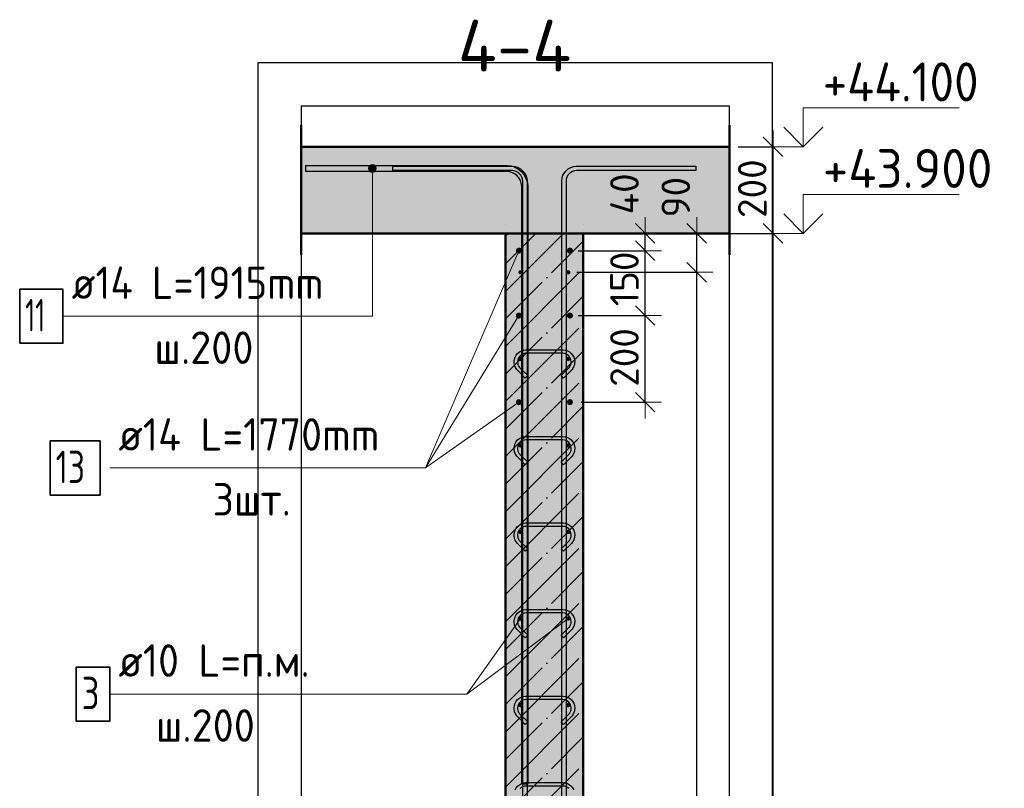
# Model space of a CAD drawing. Header units: millimetres. Extents: x 10987 to 63485, y -5166 to 39219.
# Tile 16 of 43: x 22425 to 24701, y 4742 to 6517. Entities that reach past the tile are written whole.
import ezdxf

# ---------------------------------------------------------------- set-up
doc = ezdxf.new("R2010")
doc.units = ezdxf.units.MM
doc.header["$PDMODE"] = 65
doc.linetypes.add('______11', pattern=[150, 120, -15, 0, -15])
doc.linetypes.add('______5', pattern=[330, 240, -30, 30, -30])
for name, color, linetype, lineweight in [('Standard', 7, 'Continuous', 25), ('Арм.стержн. вертикальными 1', 22, 'Continuous', 35), ('Арм.стержн.горизонт. 1', 180, 'Continuous', 35), ('Арм.стержн.горизонт. 2', 202, 'Continuous', 35), ('Высотная отметка (окна)', 7, 'Continuous', 13), ('Высотная отметки_ общее', 7, 'Continuous', 13), ('Размерная линия_ общее', 7, 'Continuous', 13)]:
    doc.layers.add(name, color=color, linetype=linetype, lineweight=lineweight)
doc.layers.add('Арм.стержн. вертикальными 2', color=7, linetype='Continuous', lineweight=35, true_color=0x006e00)
doc.layers.add('Арм.стержн.Стяжки', color=7, linetype='Continuous', lineweight=35, true_color=0x501e0f)
doc.styles.add('ISOCPEUR', font='ISOCPEUR')
doc.dimstyles.new('DIMSTYLE_3', dxfattribs={"dimtxt": 66, "dimasz": 75, "dimexe": 0, "dimexo": 0, "dimgap": 33, "dimtad": 2, "dimdec": 0, "dimrnd": 5, "dimzin": 12, "dimdsep": 46, "dimtxsty": 'ISOCPEUR', "dimblk1": 'ALL_ML_STRICH', "dimblk2": 'ALL_ML_STRICH', "dimsah": 1, "dimcen": 0, "dimclrd": 7, "dimclre": 256, "dimclrt": 7, "dimadec": 0, "dimazin": 0, "dimtfac": 1, "dimtdec": 0, "dimtix": 1, "dimtmove": 2, "dimatfit": 3, "dimfxl": 0, "dimtvp": 1.2, "dimtzin": 0, "dimlwd": 0, "dimlwe": -3, "dimarcsym": 0})
doc.dimstyles.new('DIMSTYLE_6', dxfattribs={"dimtxt": 66, "dimasz": 75, "dimexe": 0, "dimexo": 0, "dimgap": 33, "dimtad": 2, "dimdec": 0, "dimrnd": 5, "dimzin": 12, "dimdsep": 46, "dimtxsty": 'ISOCPEUR', "dimblk1": 'ALL_ML_STRICH', "dimblk2": 'ALL_ML_STRICH', "dimsah": 1, "dimcen": 0, "dimclrd": 7, "dimclre": 256, "dimclrt": 7, "dimadec": 0, "dimazin": 0, "dimtfac": 1, "dimtdec": 0, "dimtix": 1, "dimtmove": 2, "dimatfit": 3, "dimfxl": 0, "dimtzin": 0, "dimlwd": 0, "dimlwe": -3, "dimarcsym": 0})

# ---------------------------------------------------------------- blocks, each defined once
blk = doc.blocks.new('ALL_ML_STRICH')
at = {"color": 0, "linetype": 'ByBlock', "lineweight": -2}
for p, q in [((0, -0.5), (0, 0.5)), ((-1, 0), (0.5, 0)), ((-0.3, -0.3), (0.3, 0.3))]:
    blk.add_line(p, q, dxfattribs=at)
blk = doc.blocks.new('*D239')
at = {"layer": 'DEFPOINTS', "color": 7, "linetype": 'Continuous', "lineweight": 13, "transparency": 33554687}
for p in [(23695.6, 5833.8), (23702.6, 5633.8), (23870.6, 5633.8)]:
    blk.add_point(p, dxfattribs=at)
at = {"layer": 'Размерная линия_ общее', "color": 253, "linetype": 'Continuous', "lineweight": -2, "true_color": 0xa0a0a0, "transparency": 33554687}
for p, q in [((23715.6, 5833.8), (23870.6, 5833.8)), ((23722.6, 5633.8), (23870.6, 5633.8))]:
    blk.add_line(p, q, dxfattribs=at)
at = {"layer": 'Размерная линия_ общее', "color": 7, "linetype": 'Continuous', "lineweight": -2, "transparency": 33554687}
blk.add_line((23870.6, 5633.8), (23870.6, 5833.8), dxfattribs=at)
at = {"layer": 'Размерная линия_ общее', "color": 7, "linetype": 'Continuous', "lineweight": 13, "transparency": 33554687, "xscale": 75, "yscale": 75, "zscale": 75}
for p, rotation in [((23870.6, 5833.8), 90), ((23870.6, 5633.8), 270)]:
    blk.add_blockref('ALL_ML_STRICH', p, dxfattribs=dict(at, rotation=rotation))
at = {"layer": 'Размерная линия_ общее', "color": 7, "linetype": 'Continuous', "lineweight": 13, "transparency": 33554687, "insert": (23822.6, 5737.1), "char_height": 66, "width": 198, "attachment_point": 5, "rotation": 90, "style": 'ISOCPEUR'}
blk.add_mtext('\\A1;{200}', dxfattribs=at)
blk = doc.blocks.new('*D240')
at = {"layer": 'DEFPOINTS', "color": 7, "linetype": 'Continuous', "lineweight": 13, "transparency": 33554687}
for p in [(23695.6, 5983.8), (23695.6, 5833.8), (23870.6, 5833.8)]:
    blk.add_point(p, dxfattribs=at)
at = {"layer": 'Размерная линия_ общее', "color": 253, "linetype": 'Continuous', "lineweight": -2, "true_color": 0xa0a0a0, "transparency": 33554687}
for p, q in [((23715.6, 5983.8), (23870.6, 5983.8)), ((23715.6, 5833.8), (23870.6, 5833.8))]:
    blk.add_line(p, q, dxfattribs=at)
at = {"layer": 'Размерная линия_ общее', "color": 7, "linetype": 'Continuous', "lineweight": -2, "transparency": 33554687}
blk.add_line((23870.6, 5833.8), (23870.6, 5983.8), dxfattribs=at)
at = {"layer": 'Размерная линия_ общее', "color": 7, "linetype": 'Continuous', "lineweight": 13, "transparency": 33554687, "xscale": 75, "yscale": 75, "zscale": 75}
for p, rotation in [((23870.6, 5983.8), 90), ((23870.6, 5833.8), 270)]:
    blk.add_blockref('ALL_ML_STRICH', p, dxfattribs=dict(at, rotation=rotation))
at = {"layer": 'Размерная линия_ общее', "color": 7, "linetype": 'Continuous', "lineweight": 13, "transparency": 33554687, "insert": (23822.6, 5918.7), "char_height": 66, "width": 198, "attachment_point": 5, "rotation": 90, "style": 'ISOCPEUR'}
blk.add_mtext('\\A1;{150}', dxfattribs=at)
blk = doc.blocks.new('*D241')
at = {"layer": 'DEFPOINTS', "color": 7, "linetype": 'Continuous', "lineweight": 13, "transparency": 33554687}
for p in [(23874.5, 6023.8), (23695.6, 5983.8), (23870.6, 5983.8)]:
    blk.add_point(p, dxfattribs=at)
at = {"layer": 'Размерная линия_ общее', "color": 253, "linetype": 'Continuous', "lineweight": -2, "true_color": 0xa0a0a0, "transparency": 33554687}
for p, q in [((23870.6, 6023.8), (23870.6, 6023.8)), ((23715.6, 5983.8), (23870.6, 5983.8))]:
    blk.add_line(p, q, dxfattribs=at)
at = {"layer": 'Размерная линия_ общее', "color": 7, "linetype": 'Continuous', "lineweight": -2, "transparency": 33554687}
blk.add_line((23870.6, 5983.8), (23870.6, 6023.8), dxfattribs=at)
at = {"layer": 'Размерная линия_ общее', "color": 7, "linetype": 'Continuous', "lineweight": 13, "transparency": 33554687, "xscale": 75, "yscale": 75, "zscale": 75}
for p, rotation in [((23870.6, 6023.8), 90), ((23870.6, 5983.8), 270)]:
    blk.add_blockref('ALL_ML_STRICH', p, dxfattribs=dict(at, rotation=rotation))
at = {"layer": 'Размерная линия_ общее', "color": 7, "linetype": 'Continuous', "lineweight": 13, "transparency": 33554687, "insert": (23822.7, 6115), "char_height": 66, "width": 132, "attachment_point": 5, "rotation": 90, "style": 'ISOCPEUR'}
blk.add_mtext('\\A1;{40}', dxfattribs=at)
blk = doc.blocks.new('*D243')
at = {"layer": 'DEFPOINTS', "color": 7, "linetype": 'Continuous', "lineweight": 13, "transparency": 33554687}
for p in [(23692.6, 5933.8), (23692.6, 1733.8), (23989.6, 1733.8)]:
    blk.add_point(p, dxfattribs=at)
at = {"layer": 'Размерная линия_ общее', "color": 253, "linetype": 'Continuous', "lineweight": -2, "true_color": 0xa0a0a0, "transparency": 33554687}
for p, q in [((23712.6, 5933.8), (23989.6, 5933.8)), ((23712.6, 1733.8), (23989.6, 1733.8))]:
    blk.add_line(p, q, dxfattribs=at)
at = {"layer": 'Размерная линия_ общее', "color": 7, "linetype": 'Continuous', "lineweight": -2, "transparency": 33554687}
blk.add_line((23989.6, 1733.8), (23989.6, 5933.8), dxfattribs=at)
at = {"layer": 'Размерная линия_ общее', "color": 7, "linetype": 'Continuous', "lineweight": 13, "transparency": 33554687, "xscale": 75, "yscale": 75, "zscale": 75}
for p, rotation in [((23989.6, 5933.8), 90), ((23989.6, 1733.8), 270)]:
    blk.add_blockref('ALL_ML_STRICH', p, dxfattribs=dict(at, rotation=rotation))
at = {"layer": 'Размерная линия_ общее', "color": 7, "linetype": 'Continuous', "lineweight": 13, "transparency": 33554687, "insert": (23908.6, 3608.8), "char_height": 66, "width": 3.3, "attachment_point": 1, "rotation": 90, "line_spacing_factor": 0.60241, "style": 'ISOCPEUR'}
blk.add_mtext('\\W0.91;21х200=4200', dxfattribs=at)
blk = doc.blocks.new('*D244')
at = {"layer": 'DEFPOINTS', "color": 7, "linetype": 'Continuous', "lineweight": 13, "transparency": 33554687}
for p in [(23727.6, 6023.8), (23692.6, 5933.8), (23989.6, 5933.8)]:
    blk.add_point(p, dxfattribs=at)
at = {"layer": 'Размерная линия_ общее', "color": 253, "linetype": 'Continuous', "lineweight": -2, "true_color": 0xa0a0a0, "transparency": 33554687}
for p, q in [((23747.6, 6023.8), (23989.6, 6023.8)), ((23712.6, 5933.8), (23989.6, 5933.8))]:
    blk.add_line(p, q, dxfattribs=at)
at = {"layer": 'Размерная линия_ общее', "color": 7, "linetype": 'Continuous', "lineweight": -2, "transparency": 33554687}
blk.add_line((23989.6, 5933.8), (23989.6, 6023.8), dxfattribs=at)
at = {"layer": 'Размерная линия_ общее', "color": 7, "linetype": 'Continuous', "lineweight": 13, "transparency": 33554687, "xscale": 75, "yscale": 75, "zscale": 75}
for p, rotation in [((23989.6, 6023.8), 90), ((23989.6, 5933.8), 270)]:
    blk.add_blockref('ALL_ML_STRICH', p, dxfattribs=dict(at, rotation=rotation))
at = {"layer": 'Размерная линия_ общее', "color": 7, "linetype": 'Continuous', "lineweight": 13, "transparency": 33554687, "insert": (23941.3, 6107.4), "char_height": 66, "width": 132, "attachment_point": 5, "rotation": 90, "style": 'ISOCPEUR'}
blk.add_mtext('\\A1;{90}', dxfattribs=at)
blk = doc.blocks.new('*D245')
at = {"layer": 'DEFPOINTS', "color": 7, "linetype": 'Continuous', "lineweight": 13, "transparency": 33554687}
for p in [(24039.9, 6023.8), (23727.6, 1623.8), (24166, 1623.8)]:
    blk.add_point(p, dxfattribs=at)
at = {"layer": 'Размерная линия_ общее', "color": 253, "linetype": 'Continuous', "lineweight": -2, "true_color": 0xa0a0a0, "transparency": 33554687}
for p, q in [((24059.9, 6023.8), (24166, 6023.8)), ((23747.6, 1623.8), (24166, 1623.8))]:
    blk.add_line(p, q, dxfattribs=at)
at = {"layer": 'Размерная линия_ общее', "color": 7, "linetype": 'Continuous', "lineweight": -2, "transparency": 33554687}
blk.add_line((24166, 1623.8), (24166, 6023.8), dxfattribs=at)
at = {"layer": 'Размерная линия_ общее', "color": 7, "linetype": 'Continuous', "lineweight": 13, "transparency": 33554687, "xscale": 75, "yscale": 75, "zscale": 75}
for p, rotation in [((24166, 6023.8), 90), ((24166, 1623.8), 270)]:
    blk.add_blockref('ALL_ML_STRICH', p, dxfattribs=dict(at, rotation=rotation))
at = {"layer": 'Размерная линия_ общее', "color": 7, "linetype": 'Continuous', "lineweight": 13, "transparency": 33554687, "insert": (24118, 3820.5), "char_height": 66, "width": 264, "attachment_point": 5, "rotation": 90, "style": 'ISOCPEUR'}
blk.add_mtext('\\A1;{4400}', dxfattribs=at)
blk = doc.blocks.new('*D246')
at = {"layer": 'DEFPOINTS', "color": 7, "linetype": 'Continuous', "lineweight": 13, "transparency": 33554687}
for p in [(24065.1, 6223.8), (24039.9, 6023.8), (24166, 6023.8)]:
    blk.add_point(p, dxfattribs=at)
at = {"layer": 'Размерная линия_ общее', "color": 253, "linetype": 'Continuous', "lineweight": -2, "true_color": 0xa0a0a0, "transparency": 33554687}
for p, q in [((24085.1, 6223.8), (24166, 6223.8)), ((24059.9, 6023.8), (24166, 6023.8))]:
    blk.add_line(p, q, dxfattribs=at)
at = {"layer": 'Размерная линия_ общее', "color": 7, "linetype": 'Continuous', "lineweight": -2, "transparency": 33554687}
blk.add_line((24166, 6023.8), (24166, 6223.8), dxfattribs=at)
at = {"layer": 'Размерная линия_ общее', "color": 7, "linetype": 'Continuous', "lineweight": 13, "transparency": 33554687, "xscale": 75, "yscale": 75, "zscale": 75}
for p, rotation in [((24166, 6223.8), 90), ((24166, 6023.8), 270)]:
    blk.add_blockref('ALL_ML_STRICH', p, dxfattribs=dict(at, rotation=rotation))
at = {"layer": 'Размерная линия_ общее', "color": 7, "linetype": 'Continuous', "lineweight": 13, "transparency": 33554687, "insert": (24118, 6127.1), "char_height": 66, "width": 198, "attachment_point": 5, "rotation": 90, "style": 'ISOCPEUR'}
blk.add_mtext('\\A1;{200}', dxfattribs=at)
blk = doc.blocks.new('COMPLEX_ELEVATIONDIM_5')
at = {"layer": 'Высотная отметки_ общее', "color": 7, "linetype": 'Continuous', "lineweight": 13, "transparency": 33554687}
for p, q in [((24236, 6223.8), (24236, 6313.8)), ((24236, 6313.8), (24596, 6313.8)), ((24236, 6223.8), (24191, 6268.8)), ((24236, 6223.8), (24281, 6268.8)), ((24236, 6223.8), (24129.9, 6223.8)), ((24236, 6223.8), (24236, 6223.8)), ((24236, 6223.8), (24236, 6223.8)), ((24236, 6223.8), (24236, 6223.8)), ((24236, 6223.8), (24236, 6223.8)), ((24236, 6023.8), (24236, 6113.8)), ((24236, 6113.8), (24596, 6113.8)), ((24236, 6023.8), (24191, 6068.8)), ((24236, 6023.8), (24281, 6068.8)), ((24236, 6023.8), (24129.9, 6023.8)), ((24236, 6023.8), (24236, 6023.8)), ((24236, 6023.8), (24236, 6023.8)), ((24236, 6023.8), (24236, 6023.8)), ((24236, 6023.8), (24236, 6023.8))]:
    blk.add_line(p, q, dxfattribs=at)
at = {"layer": 'Высотная отметки_ общее', "color": 7, "linetype": 'Continuous', "lineweight": 13, "transparency": 33554687, "char_height": 90, "attachment_point": 7, "style": 'ISOCPEUR'}
for s, insert, width in [('\\W0.92;+44.100', (24281, 6328.8), 446.05), ('\\W0.96;+43.900', (24281, 6128.8), 456.775)]:
    blk.add_mtext(s, dxfattribs=dict(at, insert=insert, width=width))

msp = doc.modelspace()

# ---------------------------------------------------------------- hatches: boundary and pattern name
at = {"layer": 'Standard', "linetype": 'Continuous', "lineweight": -3, "transparency": 33554687}
for points in [[(23075.5, 6223.8), (23075.5, 6023.8), (24065.1, 6023.8), (24065.1, 6223.8)], [(23727.6, 1623.8), (23727.6, 6023.8), (23547.6, 6023.8), (23547.6, 1623.8)]]:
    msp.add_hatch(color=7, dxfattribs=at).paths.add_polyline_path(points)
at = {"layer": 'Арм.стержн. вертикальными 2', "linetype": 'Continuous', "lineweight": 13, "transparency": 33554687}
for points in [[(23231, 6173.8), (23249, 6173.8), (23247.7, 6178.3)], [(23231, 6173.8), (23247.7, 6178.3), (23232.2, 6178.3)], [(23232.2, 6169.3), (23249, 6173.8), (23231, 6173.8)], [(23232.2, 6178.3), (23247.7, 6178.3), (23244.5, 6181.6)], [(23232.2, 6178.3), (23244.5, 6181.6), (23235.5, 6181.6)], [(23232.2, 6169.3), (23247.7, 6169.3), (23249, 6173.8)], [(23235.5, 6166.1), (23247.7, 6169.3), (23232.2, 6169.3)], [(23235.5, 6181.6), (23244.5, 6181.6), (23240, 6182.8)], [(23235.5, 6166.1), (23244.5, 6166.1), (23247.7, 6169.3)], [(23244.5, 6166.1), (23235.5, 6166.1), (23240, 6164.8)]]:
    msp.add_hatch(color=7, dxfattribs=at).paths.add_polyline_path(points)
at = {"layer": 'Арм.стержн.горизонт. 1', "linetype": 'Continuous', "lineweight": 50, "transparency": 33554687}
for points in [[(23587.6, 5933.8), (23587.3, 5935.7), (23586.2, 5937.4), (23584.6, 5938.4), (23582.6, 5938.8), (23580.7, 5938.4), (23579.1, 5937.4), (23578, 5935.7), (23577.6, 5933.8), (23578, 5931.9), (23579.1, 5930.3), (23580.7, 5929.2), (23582.6, 5928.8), (23584.6, 5929.2), (23586.2, 5930.3), (23587.3, 5931.9)], [(23697.6, 5933.8), (23697.3, 5935.7), (23696.2, 5937.4), (23694.6, 5938.4), (23692.6, 5938.8), (23690.7, 5938.4), (23689.1, 5937.4), (23688, 5935.7), (23687.6, 5933.8), (23688, 5931.9), (23689.1, 5930.3), (23690.7, 5929.2), (23692.6, 5928.8), (23694.6, 5929.2), (23696.2, 5930.3), (23697.3, 5931.9)], [(23587.6, 5733.8), (23587.3, 5735.7), (23586.2, 5737.4), (23584.6, 5738.4), (23582.6, 5738.8), (23580.7, 5738.4), (23579.1, 5737.4), (23578, 5735.7), (23577.6, 5733.8), (23578, 5731.9), (23579.1, 5730.3), (23580.7, 5729.2), (23582.6, 5728.8), (23584.6, 5729.2), (23586.2, 5730.3), (23587.3, 5731.9)], [(23697.6, 5733.8), (23697.3, 5735.7), (23696.2, 5737.4), (23694.6, 5738.4), (23692.6, 5738.8), (23690.7, 5738.4), (23689.1, 5737.4), (23688, 5735.7), (23687.6, 5733.8), (23688, 5731.9), (23689.1, 5730.3), (23690.7, 5729.2), (23692.6, 5728.8), (23694.6, 5729.2), (23696.2, 5730.3), (23697.3, 5731.9)], [(23587.6, 5533.8), (23587.3, 5535.7), (23586.2, 5537.4), (23584.6, 5538.4), (23582.6, 5538.8), (23580.7, 5538.4), (23579.1, 5537.4), (23578, 5535.7), (23577.6, 5533.8), (23578, 5531.9), (23579.1, 5530.3), (23580.7, 5529.2), (23582.6, 5528.8), (23584.6, 5529.2), (23586.2, 5530.3), (23587.3, 5531.9)], [(23697.6, 5533.8), (23697.3, 5535.7), (23696.2, 5537.4), (23694.6, 5538.4), (23692.6, 5538.8), (23690.7, 5538.4), (23689.1, 5537.4), (23688, 5535.7), (23687.6, 5533.8), (23688, 5531.9), (23689.1, 5530.3), (23690.7, 5529.2), (23692.6, 5528.8), (23694.6, 5529.2), (23696.2, 5530.3), (23697.3, 5531.9)], [(23587.6, 5333.8), (23587.3, 5335.7), (23586.2, 5337.4), (23584.6, 5338.4), (23582.6, 5338.8), (23580.7, 5338.4), (23579.1, 5337.4), (23578, 5335.7), (23577.6, 5333.8), (23578, 5331.9), (23579.1, 5330.3), (23580.7, 5329.2), (23582.6, 5328.8), (23584.6, 5329.2), (23586.2, 5330.3), (23587.3, 5331.9)], [(23697.6, 5333.8), (23697.3, 5335.7), (23696.2, 5337.4), (23694.6, 5338.4), (23692.6, 5338.8), (23690.7, 5338.4), (23689.1, 5337.4), (23688, 5335.7), (23687.6, 5333.8), (23688, 5331.9), (23689.1, 5330.3), (23690.7, 5329.2), (23692.6, 5328.8), (23694.6, 5329.2), (23696.2, 5330.3), (23697.3, 5331.9)], [(23587.6, 5133.8), (23587.3, 5135.7), (23586.2, 5137.4), (23584.6, 5138.4), (23582.6, 5138.8), (23580.7, 5138.4), (23579.1, 5137.4), (23578, 5135.7), (23577.6, 5133.8), (23578, 5131.9), (23579.1, 5130.3), (23580.7, 5129.2), (23582.6, 5128.8), (23584.6, 5129.2), (23586.2, 5130.3), (23587.3, 5131.9)], [(23697.6, 5133.8), (23697.3, 5135.7), (23696.2, 5137.4), (23694.6, 5138.4), (23692.6, 5138.8), (23690.7, 5138.4), (23689.1, 5137.4), (23688, 5135.7), (23687.6, 5133.8), (23688, 5131.9), (23689.1, 5130.3), (23690.7, 5129.2), (23692.6, 5128.8), (23694.6, 5129.2), (23696.2, 5130.3), (23697.3, 5131.9)], [(23587.6, 4933.8), (23587.3, 4935.7), (23586.2, 4937.4), (23584.6, 4938.4), (23582.6, 4938.8), (23580.7, 4938.4), (23579.1, 4937.4), (23578, 4935.7), (23577.6, 4933.8), (23578, 4931.9), (23579.1, 4930.3), (23580.7, 4929.2), (23582.6, 4928.8), (23584.6, 4929.2), (23586.2, 4930.3), (23587.3, 4931.9)], [(23697.6, 4933.8), (23697.3, 4935.7), (23696.2, 4937.4), (23694.6, 4938.4), (23692.6, 4938.8), (23690.7, 4938.4), (23689.1, 4937.4), (23688, 4935.7), (23687.6, 4933.8), (23688, 4931.9), (23689.1, 4930.3), (23690.7, 4929.2), (23692.6, 4928.8), (23694.6, 4929.2), (23696.2, 4930.3), (23697.3, 4931.9)]]:
    msp.add_hatch(color=4, dxfattribs=at).paths.add_polyline_path(points)
at = {"layer": 'Арм.стержн.горизонт. 2', "linetype": 'Continuous', "lineweight": 50, "transparency": 33554687}
for points in [[(23585.6, 5983.8), (23585.1, 5986.5), (23583.6, 5988.8), (23581.3, 5990.3), (23578.6, 5990.8), (23576, 5990.3), (23573.7, 5988.8), (23572.2, 5986.5), (23571.6, 5983.8), (23572.2, 5981.1), (23573.7, 5978.9), (23576, 5977.4), (23578.6, 5976.8), (23581.3, 5977.4), (23583.6, 5978.9), (23585.1, 5981.1)], [(23703.6, 5983.8), (23703.1, 5986.5), (23701.6, 5988.8), (23699.3, 5990.3), (23696.6, 5990.8), (23694, 5990.3), (23691.7, 5988.8), (23690.2, 5986.5), (23689.6, 5983.8), (23690.2, 5981.1), (23691.7, 5978.9), (23694, 5977.4), (23696.6, 5976.8), (23699.3, 5977.4), (23701.6, 5978.9), (23703.1, 5981.1)], [(23585.6, 5833.8), (23585.1, 5836.5), (23583.6, 5838.8), (23581.3, 5840.3), (23578.6, 5840.8), (23576, 5840.3), (23573.7, 5838.8), (23572.2, 5836.5), (23571.6, 5833.8), (23572.2, 5831.1), (23573.7, 5828.9), (23576, 5827.4), (23578.6, 5826.8), (23581.3, 5827.4), (23583.6, 5828.9), (23585.1, 5831.1)], [(23703.6, 5833.8), (23703.1, 5836.5), (23701.6, 5838.8), (23699.3, 5840.3), (23696.6, 5840.8), (23694, 5840.3), (23691.7, 5838.8), (23690.2, 5836.5), (23689.6, 5833.8), (23690.2, 5831.1), (23691.7, 5828.9), (23694, 5827.4), (23696.6, 5826.8), (23699.3, 5827.4), (23701.6, 5828.9), (23703.1, 5831.1)], [(23585.6, 5633.8), (23585.1, 5636.5), (23583.6, 5638.8), (23581.3, 5640.3), (23578.6, 5640.8), (23576, 5640.3), (23573.7, 5638.8), (23572.2, 5636.5), (23571.6, 5633.8), (23572.2, 5631.1), (23573.7, 5628.9), (23576, 5627.4), (23578.6, 5626.8), (23581.3, 5627.4), (23583.6, 5628.9), (23585.1, 5631.1)], [(23703.6, 5633.8), (23703.1, 5636.5), (23701.6, 5638.8), (23699.3, 5640.3), (23696.6, 5640.8), (23694, 5640.3), (23691.7, 5638.8), (23690.2, 5636.5), (23689.6, 5633.8), (23690.2, 5631.1), (23691.7, 5628.9), (23694, 5627.4), (23696.6, 5626.8), (23699.3, 5627.4), (23701.6, 5628.9), (23703.1, 5631.1)]]:
    msp.add_hatch(color=7, dxfattribs=at).paths.add_polyline_path(points)

# ---------------------------------------------------------------- linework, layer by layer
at = {"layer": 'Standard', "color": 52, "linetype": 'Continuous', "lineweight": -3, "transparency": 33554687}
for p, q in [((23075.5, 6317.7), (23075.5, 1341.1)), ((24065.1, 6317.7), (23075.5, 6317.7)), ((23075.5, 6317.7), (23075.5, 1341.1)), ((24065.1, 6317.7), (23075.5, 6317.7)), ((24065.1, 1341.1), (24065.1, 6317.7)), ((24065.1, 1341.1), (24065.1, 6317.7))]:
    msp.add_line(p, q, dxfattribs=at)
at = {"layer": 'Standard', "color": 7, "linetype": 'Continuous', "lineweight": 50, "transparency": 33554687}
for p, q in [((23075.5, 5973.8), (23075.5, 6273.8)), ((24065.1, 6273.8), (24065.1, 5973.8)), ((24065.1, 6223.8), (23075.5, 6223.8)), ((23075.5, 6023.8), (23547.6, 6023.8)), ((23727.6, 6023.8), (23547.6, 6023.8)), ((23547.6, 6023.8), (23547.6, 1623.8)), ((23547.6, 6023.8), (23727.6, 6023.8)), ((23727.6, 1623.8), (23727.6, 6023.8)), ((23727.6, 6023.8), (24065.1, 6023.8))]:
    msp.add_line(p, q, dxfattribs=at)
at = {"layer": 'Standard', "color": 7, "linetype": '______11', "lineweight": -3, "transparency": 33554687}
for p, q in [((23547.6, 5953.4), (23618.1, 6023.8)), ((23547.6, 5826.1), (23727.6, 6006.1)), ((23547.6, 5698.8), (23727.6, 5878.8)), ((23547.6, 5571.6), (23727.6, 5751.6)), ((23547.6, 5444.3), (23727.6, 5624.3)), ((23547.6, 5317), (23727.6, 5497)), ((23547.6, 5189.7), (23727.6, 5369.7)), ((23547.6, 5062.5), (23727.6, 5242.5)), ((23547.6, 4935.2), (23727.6, 5115.2)), ((23547.6, 4807.9), (23727.6, 4987.9)), ((23547.6, 4680.6), (23727.6, 4860.6))]:
    msp.add_line(p, q, dxfattribs=at)
at = {"layer": 'Standard', "color": 7, "linetype": '______5', "lineweight": -3, "transparency": 33554687}
for p, q in [((23547.6, 5889.8), (23681.7, 6023.8)), ((23547.6, 6017), (23554.4, 6023.8)), ((23547.6, 5762.5), (23727.6, 5942.5)), ((23547.6, 5635.2), (23727.6, 5815.2)), ((23547.6, 5507.9), (23727.6, 5687.9)), ((23547.6, 5380.6), (23727.6, 5560.6)), ((23547.6, 5253.4), (23727.6, 5433.4)), ((23547.6, 5126.1), (23727.6, 5306.1)), ((23547.6, 4998.8), (23727.6, 5178.8)), ((23547.6, 4871.5), (23727.6, 5051.5)), ((23547.6, 4744.3), (23727.6, 4924.3)), ((23547.6, 4617), (23727.6, 4797))]:
    msp.add_line(p, q, dxfattribs=at)
at = {"layer": 'Standard', "color": 7, "linetype": 'Continuous', "lineweight": 13, "transparency": 33554687}
msp.add_line((23692.6, 5133.8), (23458.2, 4959.2), dxfattribs=at)
at = {"layer": 'Standard', "color": 7, "linetype": 'Continuous', "lineweight": 25, "transparency": 33554687}
msp.add_lwpolyline([(22975.5, 1241.1), (24165.1, 1241.1), (24165.1, 6417.7), (22975.5, 6417.7), (22975.5, 1241.1)], dxfattribs=at)
at = {"layer": 'Арм.стержн. вертикальными 1', "color": 4, "linetype": 'Continuous', "lineweight": 25, "transparency": 33554687}
for points in [[(23587.6, 1623.8), (23587.6, 6144.8), (23587, 6149.3), (23585.5, 6153.9), (23583.2, 6158.1), (23580.3, 6161.5), (23576.9, 6164.3), (23572.7, 6166.7), (23568.1, 6168.2), (23563.6, 6168.8), (23287.6, 6168.8), (23287.6, 6178.8), (23564.3, 6178.8), (23570.4, 6178), (23576.7, 6175.9), (23582.6, 6172.6), (23587.4, 6168.6), (23591.4, 6163.8), (23594.7, 6157.9), (23596.8, 6151.6), (23597.6, 6145.5), (23597.6, 1623.8), (23587.6, 1623.8)], [(23587.6, 1623.8), (23587.6, 6144.8), (23587, 6149.3), (23585.5, 6153.9), (23583.2, 6158.1), (23580.3, 6161.5), (23576.9, 6164.3), (23572.7, 6166.7), (23568.1, 6168.2), (23563.6, 6168.8), (23287.6, 6168.8), (23287.6, 6178.8), (23564.3, 6178.8), (23570.4, 6178), (23576.7, 6175.9), (23582.6, 6172.6), (23587.4, 6168.6), (23591.4, 6163.8), (23594.7, 6157.9), (23596.8, 6151.6), (23597.6, 6145.5), (23597.6, 1623.8), (23587.6, 1623.8)], [(23677.6, 1623.8), (23677.6, 6145.5), (23678.5, 6151.6), (23680.6, 6157.9), (23683.9, 6163.8), (23687.9, 6168.6), (23692.7, 6172.6), (23698.5, 6175.9), (23704.9, 6178), (23711, 6178.8), (23987.6, 6178.8), (23987.6, 6168.8), (23711.7, 6168.8), (23707.2, 6168.2), (23702.6, 6166.7), (23698.4, 6164.3), (23695, 6161.5), (23692.1, 6158.1), (23689.8, 6153.9), (23688.3, 6149.3), (23687.6, 6144.8), (23687.6, 1623.8), (23677.6, 1623.8)], [(23677.6, 1623.8), (23677.6, 6145.5), (23678.5, 6151.6), (23680.6, 6157.9), (23683.9, 6163.8), (23687.9, 6168.6), (23692.7, 6172.6), (23698.5, 6175.9), (23704.9, 6178), (23711, 6178.8), (23987.6, 6178.8), (23987.6, 6168.8), (23711.7, 6168.8), (23707.2, 6168.2), (23702.6, 6166.7), (23698.4, 6164.3), (23695, 6161.5), (23692.1, 6158.1), (23689.8, 6153.9), (23688.3, 6149.3), (23687.6, 6144.8), (23687.6, 1623.8), (23677.6, 1623.8)]]:
    msp.add_lwpolyline(points, dxfattribs=at)
at = {"layer": 'Арм.стержн. вертикальными 2', "color": 7, "linetype": 'Continuous', "lineweight": 13, "transparency": 33554687}
for p, q in [((23231, 6173.8), (23231, 6173.8)), ((23240, 6182.8), (23240, 6182.8)), ((23240, 5832.2), (23240, 6173.8)), ((23249, 6173.8), (23249, 6173.8)), ((23240, 6164.8), (23240, 6164.8)), ((22525, 5832.2), (23240, 5832.2))]:
    msp.add_line(p, q, dxfattribs=at)
at = {"layer": 'Арм.стержн. вертикальными 2', "color": 7, "linetype": 'Continuous', "lineweight": 25, "transparency": 33554687}
msp.add_lwpolyline([(23086.1, 6180.8), (23552.4, 6180.8), (23561, 6179.6), (23569.9, 6176.7), (23578.1, 6172.1), (23584.8, 6166.5), (23590.4, 6159.8), (23595, 6151.6), (23597.9, 6142.7), (23599.1, 6134.1), (23599.1, 4750.8), (23585.1, 4750.8), (23585.1, 6133.2), (23584.2, 6139.5), (23582.1, 6145.9), (23578.8, 6151.8), (23574.9, 6156.6), (23570.1, 6160.5), (23564.2, 6163.8), (23557.8, 6165.9), (23551.5, 6166.8), (23086.1, 6166.8), (23086.1, 6180.8)], dxfattribs=at)
msp.add_lwpolyline([(23086.1, 6180.8), (23552.4, 6180.8), (23561, 6179.6), (23569.9, 6176.7), (23578.1, 6172.1), (23584.8, 6166.5), (23590.4, 6159.8), (23595, 6151.6), (23597.9, 6142.7), (23599.1, 6134.1), (23599.1, 4750.8), (23585.1, 4750.8), (23585.1, 6133.2), (23584.2, 6139.5), (23582.1, 6145.9), (23578.8, 6151.8), (23574.9, 6156.6), (23570.1, 6160.5), (23564.2, 6163.8), (23557.8, 6165.9), (23551.5, 6166.8), (23086.1, 6166.8), (23086.1, 6180.8)], dxfattribs=at)
at = {"layer": 'Арм.стержн. вертикальными 2', "color": 7, "linetype": 'Continuous', "lineweight": 35, "transparency": 33554687}
msp.add_lwpolyline([(22425, 5769.7), (22525, 5769.7), (22525, 5894.7), (22425, 5894.7), (22425, 5769.7)], dxfattribs=at)
at = {"layer": 'Арм.стержн. вертикальными 2', "color": 7, "linetype": 'Continuous', "lineweight": 13, "transparency": 33554687}
msp.add_circle((23240, 6173.8), 9, dxfattribs=at)
at = {"layer": 'Арм.стержн.горизонт. 1', "color": 52, "linetype": 'Continuous', "lineweight": 50, "transparency": 33554687}
for p, q in [((23547.6, 6043.8), (23547.6, 6043.8)), ((23727.6, 6043.8), (23727.6, 6043.8))]:
    msp.add_line(p, q, dxfattribs=at)
at = {"layer": 'Арм.стержн.горизонт. 1', "color": 7, "linetype": 'Continuous', "lineweight": 13, "transparency": 33554687}
for p, q in [((23458.2, 4959.2), (23582.6, 5133.8)), ((22633.2, 4959.2), (23458.2, 4959.2))]:
    msp.add_line(p, q, dxfattribs=at)
at = {"layer": 'Арм.стержн.горизонт. 1', "color": 7, "linetype": 'Continuous', "lineweight": 35, "transparency": 33554687}
msp.add_lwpolyline([(22555.7, 4896.7), (22633.2, 4896.7), (22633.2, 5021.7), (22555.7, 5021.7), (22555.7, 4896.7)], dxfattribs=at)
at = {"layer": 'Арм.стержн.горизонт. 2', "color": 7, "linetype": 'Continuous', "lineweight": 13, "transparency": 33554687}
for p, q in [((23363.2, 5481.7), (23578.6, 5633.8)), ((22633.2, 5481.7), (23363.2, 5481.7))]:
    msp.add_line(p, q, dxfattribs=at)
at = {"layer": 'Арм.стержн.горизонт. 2', "color": 7, "linetype": 'Continuous', "lineweight": 35, "transparency": 33554687}
msp.add_lwpolyline([(22495.7, 5419.2), (22610.7, 5419.2), (22610.7, 5544.2), (22495.7, 5544.2), (22495.7, 5419.2)], dxfattribs=at)
at = {"layer": 'Арм.стержн.Стяжки', "color": 40, "linetype": 'Continuous', "lineweight": 25, "transparency": 33554687}
for points in [[(23593.4, 5689.3), (23575.4, 5707.4), (23573.7, 5709.3), (23572.2, 5711.4), (23570.9, 5713.6), (23569.8, 5716), (23568.9, 5718.4), (23568.2, 5720.9), (23567.8, 5723.5), (23567.6, 5726), (23567.6, 5728), (23568.3, 5732.9), (23570, 5738), (23572.6, 5742.6), (23575.8, 5746.5), (23579.7, 5749.7), (23584.4, 5752.3), (23589.4, 5754), (23594.3, 5754.7), (23681, 5754.7), (23685.8, 5754), (23690.9, 5752.3), (23695.6, 5749.7), (23699.4, 5746.5), (23702.7, 5742.6), (23705.3, 5738), (23707, 5732.9), (23707.6, 5728), (23707.6, 5726), (23707.5, 5723.5), (23707, 5720.9), (23706.4, 5718.4), (23705.5, 5716), (23704.4, 5713.6), (23703.1, 5711.4), (23701.6, 5709.3), (23699.9, 5707.4), (23681.8, 5689.3), (23676.2, 5695), (23694.1, 5712.8), (23695.3, 5714.2), (23696.4, 5715.8), (23697.3, 5717.4), (23698.1, 5719), (23698.7, 5720.8), (23699.2, 5722.6), (23699.5, 5724.4), (23699.6, 5726.3), (23699.6, 5727.5), (23699.1, 5731.1), (23697.9, 5734.7), (23696, 5738.1), (23693.8, 5740.8), (23691, 5743.1), (23687.7, 5745), (23684, 5746.2), (23680.4, 5746.7), (23594.9, 5746.7), (23591.3, 5746.2), (23587.6, 5745), (23584.2, 5743.1), (23581.5, 5740.8), (23579.2, 5738.1), (23577.3, 5734.7), (23576.1, 5731.1), (23575.6, 5727.5), (23575.6, 5726.3), (23575.8, 5724.4), (23576.1, 5722.6), (23576.5, 5720.8), (23577.2, 5719), (23577.9, 5717.4), (23578.9, 5715.8), (23580, 5714.2), (23581.2, 5712.8), (23599.1, 5695), (23593.4, 5689.3)], [(23593.4, 5489.3), (23575.4, 5507.4), (23573.7, 5509.3), (23572.2, 5511.4), (23570.9, 5513.6), (23569.8, 5516), (23568.9, 5518.4), (23568.2, 5520.9), (23567.8, 5523.5), (23567.6, 5526), (23567.6, 5528), (23568.3, 5532.9), (23570, 5538), (23572.6, 5542.6), (23575.8, 5546.5), (23579.7, 5549.7), (23584.4, 5552.3), (23589.4, 5554), (23594.3, 5554.7), (23681, 5554.7), (23685.8, 5554), (23690.9, 5552.3), (23695.6, 5549.7), (23699.4, 5546.5), (23702.7, 5542.6), (23705.3, 5538), (23707, 5532.9), (23707.6, 5528), (23707.6, 5526), (23707.5, 5523.5), (23707, 5520.9), (23706.4, 5518.4), (23705.5, 5516), (23704.4, 5513.6), (23703.1, 5511.4), (23701.6, 5509.3), (23699.9, 5507.4), (23681.8, 5489.3), (23676.2, 5495), (23694.1, 5512.8), (23695.3, 5514.2), (23696.4, 5515.8), (23697.3, 5517.4), (23698.1, 5519), (23698.7, 5520.8), (23699.2, 5522.6), (23699.5, 5524.4), (23699.6, 5526.3), (23699.6, 5527.5), (23699.1, 5531.1), (23697.9, 5534.7), (23696, 5538.1), (23693.8, 5540.8), (23691, 5543.1), (23687.7, 5545), (23684, 5546.2), (23680.4, 5546.7), (23594.9, 5546.7), (23591.3, 5546.2), (23587.6, 5545), (23584.2, 5543.1), (23581.5, 5540.8), (23579.2, 5538.1), (23577.3, 5534.7), (23576.1, 5531.1), (23575.6, 5527.5), (23575.6, 5526.3), (23575.8, 5524.4), (23576.1, 5522.6), (23576.5, 5520.8), (23577.2, 5519), (23577.9, 5517.4), (23578.9, 5515.8), (23580, 5514.2), (23581.2, 5512.8), (23599.1, 5495), (23593.4, 5489.3)], [(23593.4, 5289.3), (23575.4, 5307.4), (23573.7, 5309.3), (23572.2, 5311.4), (23570.9, 5313.6), (23569.8, 5316), (23568.9, 5318.4), (23568.2, 5320.9), (23567.8, 5323.5), (23567.6, 5326), (23567.6, 5328), (23568.3, 5332.9), (23570, 5338), (23572.6, 5342.6), (23575.8, 5346.5), (23579.7, 5349.7), (23584.4, 5352.3), (23589.4, 5354), (23594.3, 5354.7), (23681, 5354.7), (23685.8, 5354), (23690.9, 5352.3), (23695.6, 5349.7), (23699.4, 5346.5), (23702.7, 5342.6), (23705.3, 5338), (23707, 5332.9), (23707.6, 5328), (23707.6, 5326), (23707.5, 5323.5), (23707, 5320.9), (23706.4, 5318.4), (23705.5, 5316), (23704.4, 5313.6), (23703.1, 5311.4), (23701.6, 5309.3), (23699.9, 5307.4), (23681.8, 5289.3), (23676.2, 5295), (23694.1, 5312.8), (23695.3, 5314.2), (23696.4, 5315.8), (23697.3, 5317.4), (23698.1, 5319), (23698.7, 5320.8), (23699.2, 5322.6), (23699.5, 5324.4), (23699.6, 5326.3), (23699.6, 5327.5), (23699.1, 5331.1), (23697.9, 5334.7), (23696, 5338.1), (23693.8, 5340.8), (23691, 5343.1), (23687.7, 5345), (23684, 5346.2), (23680.4, 5346.7), (23594.9, 5346.7), (23591.3, 5346.2), (23587.6, 5345), (23584.2, 5343.1), (23581.5, 5340.8), (23579.2, 5338.1), (23577.3, 5334.7), (23576.1, 5331.1), (23575.6, 5327.5), (23575.6, 5326.3), (23575.8, 5324.4), (23576.1, 5322.6), (23576.5, 5320.8), (23577.2, 5319), (23577.9, 5317.4), (23578.9, 5315.8), (23580, 5314.2), (23581.2, 5312.8), (23599.1, 5295), (23593.4, 5289.3)], [(23593.4, 5089.3), (23575.4, 5107.4), (23573.7, 5109.3), (23572.2, 5111.4), (23570.9, 5113.6), (23569.8, 5116), (23568.9, 5118.4), (23568.2, 5120.9), (23567.8, 5123.5), (23567.6, 5126), (23567.6, 5128), (23568.3, 5132.9), (23570, 5138), (23572.6, 5142.6), (23575.8, 5146.5), (23579.7, 5149.7), (23584.4, 5152.3), (23589.4, 5154), (23594.3, 5154.7), (23681, 5154.7), (23685.8, 5154), (23690.9, 5152.3), (23695.6, 5149.7), (23699.4, 5146.5), (23702.7, 5142.6), (23705.3, 5138), (23707, 5132.9), (23707.6, 5128), (23707.6, 5126), (23707.5, 5123.5), (23707, 5120.9), (23706.4, 5118.4), (23705.5, 5116), (23704.4, 5113.6), (23703.1, 5111.4), (23701.6, 5109.3), (23699.9, 5107.4), (23681.8, 5089.3), (23676.2, 5095), (23694.1, 5112.8), (23695.3, 5114.2), (23696.4, 5115.8), (23697.3, 5117.4), (23698.1, 5119), (23698.7, 5120.8), (23699.2, 5122.6), (23699.5, 5124.4), (23699.6, 5126.3), (23699.6, 5127.5), (23699.1, 5131.1), (23697.9, 5134.7), (23696, 5138.1), (23693.8, 5140.8), (23691, 5143.1), (23687.7, 5145), (23684, 5146.2), (23680.4, 5146.7), (23594.9, 5146.7), (23591.3, 5146.2), (23587.6, 5145), (23584.2, 5143.1), (23581.5, 5140.8), (23579.2, 5138.1), (23577.3, 5134.7), (23576.1, 5131.1), (23575.6, 5127.5), (23575.6, 5126.3), (23575.8, 5124.4), (23576.1, 5122.6), (23576.5, 5120.8), (23577.2, 5119), (23577.9, 5117.4), (23578.9, 5115.8), (23580, 5114.2), (23581.2, 5112.8), (23599.1, 5095), (23593.4, 5089.3)], [(23593.4, 4889.3), (23575.4, 4907.4), (23573.7, 4909.3), (23572.2, 4911.4), (23570.9, 4913.6), (23569.8, 4916), (23568.9, 4918.4), (23568.2, 4920.9), (23567.8, 4923.5), (23567.6, 4926), (23567.6, 4928), (23568.3, 4932.9), (23570, 4938), (23572.6, 4942.6), (23575.8, 4946.5), (23579.7, 4949.7), (23584.4, 4952.3), (23589.4, 4954), (23594.3, 4954.7), (23681, 4954.7), (23685.8, 4954), (23690.9, 4952.3), (23695.6, 4949.7), (23699.4, 4946.5), (23702.7, 4942.6), (23705.3, 4938), (23707, 4932.9), (23707.6, 4928), (23707.6, 4926), (23707.5, 4923.5), (23707, 4920.9), (23706.4, 4918.4), (23705.5, 4916), (23704.4, 4913.6), (23703.1, 4911.4), (23701.6, 4909.3), (23699.9, 4907.4), (23681.8, 4889.3), (23676.2, 4895), (23694.1, 4912.8), (23695.3, 4914.2), (23696.4, 4915.8), (23697.3, 4917.4), (23698.1, 4919), (23698.7, 4920.8), (23699.2, 4922.6), (23699.5, 4924.4), (23699.6, 4926.3), (23699.6, 4927.5), (23699.1, 4931.1), (23697.9, 4934.7), (23696, 4938.1), (23693.8, 4940.8), (23691, 4943.1), (23687.7, 4945), (23684, 4946.2), (23680.4, 4946.7), (23594.9, 4946.7), (23591.3, 4946.2), (23587.6, 4945), (23584.2, 4943.1), (23581.5, 4940.8), (23579.2, 4938.1), (23577.3, 4934.7), (23576.1, 4931.1), (23575.6, 4927.5), (23575.6, 4926.3), (23575.8, 4924.4), (23576.1, 4922.6), (23576.5, 4920.8), (23577.2, 4919), (23577.9, 4917.4), (23578.9, 4915.8), (23580, 4914.2), (23581.2, 4912.8), (23599.1, 4895), (23593.4, 4889.3)], [(23570, 4738), (23572.6, 4742.6), (23575.8, 4746.5), (23579.7, 4749.7), (23584.4, 4752.3), (23589.4, 4754), (23594.3, 4754.7), (23681, 4754.7), (23685.8, 4754), (23690.9, 4752.3), (23695.6, 4749.7), (23699.4, 4746.5), (23702.7, 4742.6), (23705.3, 4738)], [(23693.8, 4740.8), (23691, 4743.1), (23687.7, 4745), (23684, 4746.2), (23680.4, 4746.7), (23594.9, 4746.7), (23591.3, 4746.2), (23587.6, 4745), (23584.2, 4743.1), (23581.5, 4740.8)]]:
    msp.add_lwpolyline(points, dxfattribs=at)
at = {"layer": 'Высотная отметка (окна)', "color": 7, "linetype": 'Continuous', "lineweight": 13, "transparency": 33554687}
for p, q in [((23578.6, 5983.8), (23363.2, 5481.7)), ((23363.2, 5481.7), (23578.6, 5833.8))]:
    msp.add_line(p, q, dxfattribs=at)

# ---------------------------------------------------------------- block references
at = {"layer": 'Высотная отметки_ общее', "color": 7, "linetype": 'Continuous', "lineweight": 13, "transparency": 33554687}
msp.add_blockref('COMPLEX_ELEVATIONDIM_5', (0, 0), dxfattribs=at)

# ---------------------------------------------------------------- texts
at = {"layer": 'Standard', "color": 7, "linetype": 'Continuous', "lineweight": 13, "transparency": 33554687, "insert": (23437.4, 6457.5), "char_height": 120, "width": 331.2, "attachment_point": 4, "style": 'ISOCPEUR'}
msp.add_mtext('\\A1;{\\fISOCPEUR|i0|b0;\\H120.000000;\\W1.000000;\\C7;4-4}\\P', dxfattribs=at)
at = {"layer": 'Арм.стержн. вертикальными 2', "color": 7, "linetype": 'Continuous', "lineweight": 25, "transparency": 33554687, "char_height": 75, "attachment_point": 7, "style": 'ISOCPEUR'}
for s, insert, width in [('\\W0.92;ø14 L=1915mm ', (22545, 5872.2), 709.219), ('\\W0.62;11', (22437.5, 5797.2), 98.438), ('\\W0.95;ш.200 ', (22736.2, 5722.2), 327.999)]:
    msp.add_mtext(s, dxfattribs=dict(at, insert=insert, width=width))
at = {"layer": 'Арм.стержн.горизонт. 1', "color": 7, "linetype": 'Continuous', "lineweight": 25, "transparency": 33554687, "char_height": 75, "attachment_point": 7, "style": 'ISOCPEUR'}
for s, insert, width in [('\\W0.94;ø10 L=п.м.', (22653.2, 4999.2), 499.958), ('\\W0.78;3', (22568.2, 4924.2), 81.602), ('\\W0.95;ш.200 ', (22739.5, 4849.2), 327.999)]:
    msp.add_mtext(s, dxfattribs=dict(at, insert=insert, width=width))
at = {"layer": 'Арм.стержн.горизонт. 2', "color": 7, "linetype": 'Continuous', "lineweight": 25, "transparency": 33554687, "char_height": 75, "attachment_point": 7, "style": 'ISOCPEUR'}
for s, insert, width in [('\\W0.94;ø14 L=1770mm ', (22653.2, 5521.7), 724.941), ('\\W0.75;13', (22508.2, 5446.7), 118.07), ('\\W0.94;3шт. ', (22870.7, 5371.7), 290.322)]:
    msp.add_mtext(s, dxfattribs=dict(at, insert=insert, width=width))

# ---------------------------------------------------------------- dimensions: what is measured, and where the dimension line sits
at = {"layer": 'Размерная линия_ общее', "color": 7, "linetype": 'Continuous', "lineweight": 13, "transparency": 33554687}
for base, p1, p2, dimstyle, picture, middle in [((24166, 6223.8), (24059.9, 6023.8), (24085.1, 6223.8), 'DIMSTYLE_6', '*D246', (24118, 6127.1)), ((23989.6, 6023.8), (23712.6, 5933.8), (23747.6, 6023.8), 'DIMSTYLE_3', '*D244', (23941.3, 6107.4)), ((23870.6, 6023.8), (23715.6, 5983.8), (23870.6, 6023.8), 'DIMSTYLE_3', '*D241', (23822.7, 6115)), ((24166, 6023.8), (23747.6, 1623.8), (24059.9, 6023.8), 'DIMSTYLE_6', '*D245', (24118, 3820.5)), ((23870.6, 5983.8), (23715.6, 5833.8), (23715.6, 5983.8), 'DIMSTYLE_3', '*D240', (23822.6, 5918.7)), ((23870.6, 5833.8), (23722.6, 5633.8), (23715.6, 5833.8), 'DIMSTYLE_6', '*D239', (23822.6, 5737.1))]:
    dim = msp.add_linear_dim(base=base, p1=p1, p2=p2, angle=90, dimstyle=dimstyle, override={"dimpost": '<>', "dimclrd": 7, "dimclre": 253, "dimclrt": 7, "dimlwd": 0, "dimlwe": 65533}, dxfattribs=at)
    dim.commit()
    dim.dimension.update_dxf_attribs({"geometry": picture, "text_midpoint": middle, "dimtype": 160})
dim = msp.add_linear_dim(base=(23989.6, 5933.8), p1=(23712.6, 1733.8), p2=(23712.6, 5933.8), angle=90, text='\\W0.91;21х200=4200', dimstyle='DIMSTYLE_6', override={"dimpost": '<>', "dimclrd": 7, "dimclre": 253, "dimclrt": 7, "dimlwd": 0, "dimlwe": 65533}, dxfattribs=at)
dim.commit()
dim.dimension.update_dxf_attribs({"geometry": '*D243', "text_midpoint": (23956.6, 3833.8), "dimtype": 160})

doc.saveas('drawing.dxf')
